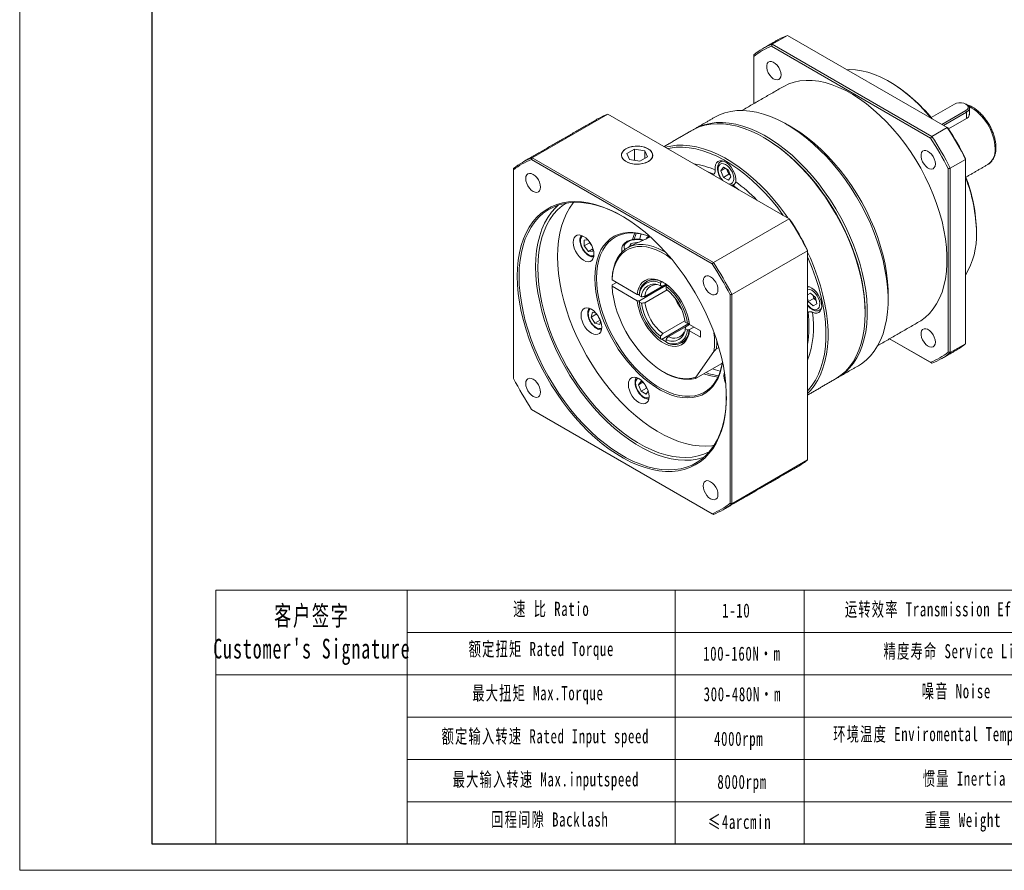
# Model space of a CAD drawing. Header units: millimetres. Extents: x -94 to 626, y -108 to 401.
# Tile 1 of 4: x -94 to 225, y -108 to 168. Entities that reach past the tile are written whole.
import ezdxf

# ---------------------------------------------------------------- set-up
doc = ezdxf.new("R2010")
doc.units = ezdxf.units.MM
doc.header["$LTSCALE"] = 10
doc.layers.get('0').update_dxf_attribs({"lineweight": 18})
doc.layers.add('7标注层', color=4, linetype='Continuous', lineweight=18)
doc.layers.add('图框_外框线', color=7, linetype='Continuous', lineweight=18)
doc.styles.add('标准', font='txt', dxfattribs={"width": 0.667})

msp = doc.modelspace()

# ---------------------------------------------------------------- linework, layer by layer
at = {"color": 7, "linetype": 'Continuous', "lineweight": 15}
for p, q in [((150.3, 160.01), (155.25, 162.87)), ((207, 132.99), (155.25, 162.87)), ((150.3, 160.01), (202.05, 130.14)), ((144.36, 156.58), (144.36, 156.02)), ((201.57, 129.6), (150.07, 159.33)), ((144.36, 156.02), (144.36, 140.77)), ((209.34, 140.62), (201.77, 136.25)), ((97.03, 137.37), (72.49, 123.21)), ((155.76, 103.47), (97.03, 137.37)), ((205.24, 134.01), (213.02, 138.5)), ((213.3, 138.01), (205.81, 133.68)), ((213.02, 138.5), (213.3, 138.01)), ((213.3, 138.01), (213.3, 135.95)), ((214.18, 139.23), (214.18, 137.1)), ((213.3, 135.95), (207.42, 132.56)), ((207, 132.99), (202.05, 130.14)), ((105.63, 125.98), (103.18, 124.57)), ((103.18, 124.57), (104.08, 122.64)), ((108.98, 125.47), (105.63, 125.98)), ((105.63, 122.4), (105.63, 125.98)), ((109.87, 123.54), (108.98, 125.47)), ((108.98, 123.02), (108.98, 125.47)), ((130.84, 88.87), (72.31, 122.66)), ((72.49, 123.21), (131.23, 89.3)), ((104.08, 122.64), (107.42, 122.12)), ((107.42, 122.12), (109.87, 123.54)), ((208, 119.84), (212.95, 122.7)), ((212.95, 122.96), (212.95, 122.7)), ((212.95, 62.94), (212.95, 122.7)), ((66.5, 119.75), (66.5, 119.31)), ((66.5, 119.31), (66.5, 51.72)), ((131.33, 117.89), (129.43, 118.67)), ((133.67, 118.95), (134.49, 120.11)), ((135.09, 119.77), (133.67, 118.95)), ((134.49, 116.85), (133.67, 118.95)), ((134.49, 120.11), (136.12, 119.17)), ((135.85, 118.92), (135.64, 119.45)), ((136.26, 117.87), (135.85, 118.92)), ((136.12, 119.17), (136.94, 117.07)), ((207.29, 60.23), (207.29, 119.69)), ((208, 119.84), (208, 60.08)), ((220.14, 121.01), (220.21, 121.05)), ((131.05, 117.73), (131.33, 117.89)), ((136.26, 117.87), (134.49, 116.85)), ((136.12, 115.91), (134.49, 116.85)), ((136.94, 117.07), (136.12, 115.91)), ((136.73, 117.59), (136.26, 117.87)), ((137.58, 114.29), (137.3, 114.13)), ((139.48, 112.87), (137.58, 114.29)), ((155.76, 103.47), (131.23, 89.3)), ((216.48, 99.35), (216.48, 98.94)), ((89.32, 96.51), (90.53, 96.62)), ((89.32, 94.63), (89.32, 96.51)), ((91.09, 95.65), (91.09, 95.94)), ((104.48, 95.43), (107.04, 95.82)), ((110.41, 97.71), (110.41, 97.46)), ((91.09, 95.65), (89.32, 94.63)), ((90.73, 92.87), (89.32, 94.63)), ((92.15, 93.68), (90.73, 92.87)), ((92.15, 92.99), (90.73, 92.87)), ((91.8, 94.77), (91.09, 95.65)), ((91.81, 94.75), (91.8, 94.77)), ((92.15, 93.95), (92.15, 92.99)), ((101.53, 93.64), (101.53, 92.56)), ((103.99, 94.36), (104.48, 95.43)), ((104.48, 94.62), (104.48, 95.43)), ((161.75, 93.1), (137.21, 78.93)), ((161.75, 93.3), (161.75, 93.1)), ((161.75, 25.27), (161.75, 93.1)), ((106.57, 78.91), (98.42, 83.62)), ((114.41, 83.03), (114.48, 83.07)), ((98.42, 81.99), (99.83, 82.8)), ((98.42, 81.58), (106.57, 76.87)), ((107.21, 76.83), (116.12, 81.97)), ((107.28, 76.87), (115.77, 81.77)), ((109.06, 78.29), (115.91, 82.25)), ((116.25, 80.41), (109.06, 76.25)), ((114.13, 82.54), (114.13, 81.7)), ((115.91, 82.25), (114.83, 81.63)), ((115.76, 82.18), (115.8, 81.79)), ((115.78, 81.6), (115.77, 81.77)), ((116.12, 81.97), (115.78, 82.17)), ((115.89, 80.68), (115.89, 81.52)), ((116.21, 82.03), (116.18, 82.01)), ((107.94, 78.12), (107.21, 78.54)), ((107.28, 76.87), (107.3, 76.68)), ((136.65, 11.22), (136.65, 78.81)), ((137.21, 78.93), (137.21, 11.1)), ((161.75, 78.79), (162.71, 79.35)), ((162.72, 79.35), (161.75, 78.79)), ((161.98, 76.61), (161.75, 77.75)), ((163.75, 77.63), (161.98, 76.61)), ((163.56, 75.21), (161.98, 76.61)), ((162.71, 79.35), (164.29, 77.95)), ((163.75, 77.63), (163.55, 78.6)), ((164.49, 76.98), (163.75, 77.63)), ((164.29, 77.95), (164.71, 75.88)), ((187.84, 79.14), (187.84, 77.1)), ((107.21, 76.5), (107.94, 76.08)), ((164.71, 75.88), (163.56, 75.21)), ((91.68, 71.57), (92.11, 73.14)), ((93.43, 72.58), (91.68, 71.57)), ((92.84, 69.57), (91.68, 71.57)), ((92.11, 73.14), (93.21, 72.85)), ((94.59, 70.58), (92.84, 69.57)), ((94.03, 71.59), (93.53, 72.44)), ((94.52, 70.73), (94.03, 71.59)), ((94.71, 70.24), (94.41, 69.14)), ((114.83, 66.25), (122.03, 70.4)), ((161.9, 73.16), (161.75, 73.07)), ((180.42, 73.22), (180.42, 72.82)), ((94.41, 69.14), (92.84, 69.57)), ((123.32, 69.5), (114.41, 64.36)), ((122.38, 68.56), (116.6, 65.23)), ((122.81, 69.54), (122.08, 69.96)), ((122.08, 67.92), (122.81, 67.5)), ((122.38, 68.56), (123.45, 69.18)), ((123.28, 69.08), (122.97, 69.3)), ((123, 69.32), (123.32, 69.09)), ((123.32, 69.11), (123.32, 69.5)), ((123.38, 69.54), (123.41, 69.56)), ((124.86, 68.35), (123.38, 67.5)), ((127.03, 67.1), (123.45, 69.17)), ((124.86, 68.35), (123.45, 67.54)), ((123.45, 67.13), (127.03, 65.06)), ((127.03, 65.06), (127.03, 67.1)), ((114.13, 65.37), (114.13, 64.52)), ((115.89, 63.5), (115.89, 64.35)), ((188.35, 64.56), (201.57, 56.93)), ((202.05, 56.65), (188.35, 64.56)), ((132.23, 61.29), (133, 61.73)), ((212.95, 62.94), (208, 60.08)), ((125.56, 52.11), (131.4, 60.42)), ((125.45, 51.64), (133.93, 56.54)), ((106.98, 49.63), (107.79, 50.79)), ((108.39, 50.44), (106.98, 49.63)), ((107.79, 47.52), (106.98, 49.63)), ((107.79, 50.79), (108.62, 50.31)), ((109.56, 48.54), (107.79, 47.52)), ((109.15, 49.59), (109.15, 49.61)), ((109.56, 48.54), (109.15, 49.59)), ((109.82, 48.39), (109.56, 48.54)), ((109.43, 46.58), (107.79, 47.52)), ((110.13, 47.58), (109.43, 46.58)), ((72.31, 41.66), (130.84, 7.87)), ((131.23, 7.65), (72.49, 41.55)), ((161.75, 25.27), (137.21, 11.1))]:
    msp.add_line(p, q, dxfattribs=at)
for p, q in [((32.06, -16.92), (32.06, -99.16)), ((118.87, -16.92), (118.87, -99.16))]:
    msp.add_line(p, q)
for points in [[(153.16, 150.08), (153.07, 150.86), (152.82, 151.68), (152.41, 152.48), (151.9, 153.2), (151.3, 153.79), (150.66, 154.21), (150.04, 154.42), (149.48, 154.41), (149.01, 154.17), (148.68, 153.74), (148.51, 153.13), (148.51, 152.39), (148.68, 151.59), (149.01, 150.77), (149.48, 150), (150.04, 149.34), (150.66, 148.83), (151.3, 148.52), (151.9, 148.42), (152.41, 148.54), (152.82, 148.88), (153.07, 149.4), (153.16, 150.08)], [(201.89, 135.95), (200.12, 138), (198.15, 140.1), (196.12, 142.05), (194.04, 143.85), (191.93, 145.49), (189.8, 146.95), (187.66, 148.23), (185.52, 149.33), (183.4, 150.23), (181.31, 150.92), (179.25, 151.42), (177.25, 151.71), (175.31, 151.78), (174.51, 151.75)], [(153.82, 146.23), (154.02, 146.34), (155.68, 147.14), (157.44, 147.73), (159.3, 148.11), (161.25, 148.28), (163.27, 148.25), (165.36, 148), (167.5, 147.55), (169.68, 146.89), (171.9, 146.03), (174.14, 144.97), (176.38, 143.72), (178.63, 142.29), (180.86, 140.67), (183.06, 138.89), (185.22, 136.95), (187.34, 134.85), (189.39, 132.62), (191.38, 130.26), (193.28, 127.78), (195.09, 125.2), (196.81, 122.54), (198.41, 119.79), (199.89, 116.99), (201.25, 114.14), (202.48, 111.26), (203.57, 108.36), (204.51, 105.46), (205.31, 102.58), (205.95, 99.72), (206.43, 96.91), (206.75, 94.15), (206.91, 91.47), (206.91, 88.88), (206.75, 86.39), (206.43, 84.01), (205.95, 81.75), (205.31, 79.63), (204.51, 77.66), (203.57, 75.85), (202.48, 74.21), (201.25, 72.75), (199.89, 71.47), (198.41, 70.38), (197.82, 70.02)], [(213.02, 138.5), (213.49, 138.88), (213.75, 139.32), (213.75, 139.79), (213.49, 140.24), (213.02, 140.62), (212.36, 140.9), (211.58, 141.04), (210.77, 141.04), (210, 140.9), (209.34, 140.62)], [(213.3, 140.46), (213.58, 140.27), (213.99, 139.84), (214.17, 139.36), (214.11, 138.86), (213.81, 138.4), (213.3, 138.01)], [(131.71, 136.36), (133.19, 137.11), (134.98, 137.77), (136.88, 138.23), (138.86, 138.48), (140.92, 138.52), (143.05, 138.35), (145.24, 137.97), (147.48, 137.38), (149.76, 136.58), (152.06, 135.58), (154.38, 134.38), (156.7, 133), (159.01, 131.42), (161.31, 129.68), (163.57, 127.76), (165.78, 125.69), (167.95, 123.47), (170.04, 121.12), (172.07, 118.64), (174.01, 116.04), (175.85, 113.35), (177.59, 110.57), (179.22, 107.72), (180.72, 104.81), (182.1, 101.86), (183.34, 98.88), (184.44, 95.88), (185.4, 92.89), (186.2, 89.91), (186.84, 86.97), (187.33, 84.06), (187.66, 81.22), (187.82, 78.45), (187.82, 75.77), (187.66, 73.2), (187.33, 70.73), (186.84, 68.39), (186.2, 66.19), (185.4, 64.14), (184.44, 62.25), (183.34, 60.52), (182.1, 58.98), (180.72, 57.62), (179.22, 56.45), (178.21, 55.81)], [(180.42, 72.82), (180.34, 75.54), (180.09, 78.35), (179.68, 81.22), (179.12, 84.15), (178.39, 87.11), (177.51, 90.1), (176.48, 93.1), (175.31, 96.09), (174, 99.05), (172.56, 101.99), (170.99, 104.87), (169.31, 107.68), (167.52, 110.42), (165.62, 113.07), (163.64, 115.6), (161.58, 118.02), (159.45, 120.31), (157.26, 122.46), (155.02, 124.45), (152.74, 126.29), (150.44, 127.95), (148.12, 129.43), (145.8, 130.72), (143.49, 131.82), (141.19, 132.72), (138.93, 133.41), (136.72, 133.9), (134.55, 134.18), (132.46, 134.24), (130.43, 134.1), (128.49, 133.74), (126.65, 133.18), (124.91, 132.41), (124.29, 132.07)], [(124.65, 132.27), (124.79, 132.36), (126.47, 133.23), (128.27, 133.9), (130.16, 134.36), (132.14, 134.61), (134.2, 134.64), (136.34, 134.47), (138.53, 134.09), (140.77, 133.5), (143.04, 132.7), (145.35, 131.7), (147.66, 130.5), (149.99, 129.12), (152.3, 127.55), (154.59, 125.8), (156.85, 123.89), (159.07, 121.81), (161.23, 119.59), (163.33, 117.24), (165.35, 114.76), (167.29, 112.16), (169.13, 109.47), (170.87, 106.69), (172.5, 103.84), (174, 100.93), (175.38, 97.98), (176.62, 95), (177.72, 92.01), (178.68, 89.01), (179.48, 86.03), (180.13, 83.09), (180.61, 80.19), (180.94, 77.34), (181.1, 74.58), (181.1, 71.9), (180.94, 69.32), (180.61, 66.85), (180.13, 64.51), (179.48, 62.31), (178.68, 60.26), (177.72, 58.37), (176.62, 56.65), (175.38, 55.1), (174, 53.74), (172.5, 52.57), (171.14, 51.74)], [(156.74, 133.03), (157.29, 132.7), (159.54, 131.27), (161.76, 129.65), (163.97, 127.87), (166.13, 125.93), (168.25, 123.83), (170.3, 121.6), (172.29, 119.24), (174.19, 116.76), (176, 114.18), (177.72, 111.52), (179.32, 108.77), (180.8, 105.97), (182.16, 103.12), (183.39, 100.24), (184.48, 97.34), (185.42, 94.44), (186.21, 91.56), (186.85, 88.7), (187.34, 85.89), (187.66, 83.13), (187.82, 80.45), (187.84, 79.14)], [(147.9, 129.56), (148.47, 129.23), (150.76, 127.76), (153.04, 126.12), (155.29, 124.31), (157.5, 122.34), (159.67, 120.21), (161.78, 117.95), (163.82, 115.55), (165.78, 113.04), (167.65, 110.43), (169.43, 107.72), (171.09, 104.93), (172.64, 102.08), (174.07, 99.18), (175.37, 96.24), (176.53, 93.29), (177.54, 90.32), (178.41, 87.37), (179.13, 84.43), (179.69, 81.54), (180.09, 78.7), (180.34, 75.92), (180.42, 73.22)], [(180.42, 73.22), (180.4, 74.56), (180.24, 77.3), (179.91, 80.11), (179.43, 82.98), (178.79, 85.9), (178, 88.84), (177.05, 91.8), (175.96, 94.77), (174.74, 97.72), (173.37, 100.64), (171.88, 103.51), (170.27, 106.33), (168.55, 109.08), (166.73, 111.75), (164.81, 114.31), (162.81, 116.76), (160.74, 119.1), (158.6, 121.29), (156.4, 123.34), (154.17, 125.23), (151.9, 126.96), (149.61, 128.52), (147.9, 129.56)], [(102.92, 126.13), (102.23, 125.64), (101.74, 125.07), (101.47, 124.45), (101.44, 123.81), (101.65, 123.19), (102.09, 122.6), (102.73, 122.09), (103.55, 121.66), (104.51, 121.35), (105.56, 121.16), (106.66, 121.11), (107.76, 121.2), (108.79, 121.42), (109.72, 121.76), (110.5, 122.21), (111.09, 122.74), (111.47, 123.34), (111.62, 123.97), (111.53, 124.61), (111.21, 125.22), (110.67, 125.77), (109.93, 126.24), (109.04, 126.62), (108.02, 126.87), (106.94, 126.99), (105.84, 126.97), (104.77, 126.82), (103.78, 126.53), (102.92, 126.13)], [(105.22, 126.87), (104.2, 126.64), (103.29, 126.29), (102.53, 125.84), (101.96, 125.3), (101.6, 124.71), (101.47, 124.08), (101.58, 123.45), (101.92, 122.85), (102.48, 122.31), (103.22, 121.85), (104.12, 121.49), (105.13, 121.25), (106.21, 121.14), (107.3, 121.17), (108.35, 121.33), (109.32, 121.62), (110.16, 122.03), (110.83, 122.53), (111.3, 123.1), (111.54, 123.71), (111.55, 124.34), (111.33, 124.96), (110.88, 125.53), (110.23, 126.04), (109.4, 126.45), (108.44, 126.75), (107.39, 126.93), (106.3, 126.97), (105.22, 126.87)], [(115.7, 126.6), (117.43, 127.01), (119.41, 127.26), (121.48, 127.3), (123.61, 127.12), (125.8, 126.74), (128.04, 126.15), (130.32, 125.35), (132.62, 124.35), (134.94, 123.16), (137.26, 121.77), (139.57, 120.2), (141.86, 118.45), (144.12, 116.54), (146.34, 114.47), (148.5, 112.25), (150.6, 109.89), (152.62, 107.41), (154.56, 104.82), (155.34, 103.71)], [(153.9, 104.54), (152.09, 106.96), (150.08, 109.42), (148.01, 111.75), (145.87, 113.94), (143.67, 115.99), (141.44, 117.89), (139.17, 119.61), (136.88, 121.17), (134.59, 122.54), (132.3, 123.72), (130.02, 124.71), (127.77, 125.5), (125.55, 126.09), (123.38, 126.47), (121.27, 126.64), (119.23, 126.6), (117.27, 126.35), (116.43, 126.17)], [(203.16, 121.22), (203.07, 121.99), (202.82, 122.81), (202.41, 123.61), (201.9, 124.34), (201.3, 124.93), (200.66, 125.34), (200.04, 125.55), (199.48, 125.54), (199.01, 125.31), (198.68, 124.87), (198.51, 124.26), (198.51, 123.53), (198.68, 122.72), (199.01, 121.91), (199.48, 121.14), (200.04, 120.48), (200.66, 119.97), (201.3, 119.65), (201.9, 119.55), (202.41, 119.67), (202.82, 120.01), (203.07, 120.54), (203.16, 121.22)], [(131.85, 119.21), (131.81, 120.12), (131.95, 120.92), (132.27, 121.56), (132.73, 122.01), (133.33, 122.24), (134.02, 122.24), (134.78, 122), (135.55, 121.56), (136.31, 120.92), (137, 120.12), (137.59, 119.2), (138.06, 118.22), (138.37, 117.22), (138.51, 116.26), (138.48, 115.38)], [(136.29, 114.71), (136.4, 114.7), (136.94, 114.79), (137.38, 115.07), (137.69, 115.54), (137.85, 116.17), (137.85, 116.91), (137.69, 117.72), (137.38, 118.55), (136.94, 119.35), (136.4, 120.06), (135.79, 120.64), (135.14, 121.06), (134.51, 121.28), (133.93, 121.3), (133.44, 121.11), (133.06, 120.73), (132.82, 120.18), (132.74, 119.49)], [(133.61, 121.94), (133.95, 122.08), (134.4, 122.14)], [(75.23, 113.67), (75.15, 114.44), (74.91, 115.25), (74.53, 116.04), (74.03, 116.77), (73.45, 117.38), (72.83, 117.84), (72.2, 118.1), (71.62, 118.16), (71.13, 118.01), (70.74, 117.65), (70.5, 117.12), (70.42, 116.45), (70.5, 115.68), (70.74, 114.87), (71.13, 114.08), (71.62, 113.35), (72.2, 112.74), (72.83, 112.28), (73.45, 112.02), (74.03, 111.96), (74.53, 112.12), (74.91, 112.47), (75.15, 113), (75.23, 113.67)], [(67.71, 84.82), (67.79, 87.47), (68.03, 90.02), (68.43, 92.44), (68.99, 94.74), (69.7, 96.9), (70.57, 98.91), (71.59, 100.75), (72.74, 102.43), (74.04, 103.93), (75.46, 105.25), (77.01, 106.38), (78.68, 107.31), (80.46, 108.03), (82.34, 108.56), (84.3, 108.88), (86.36, 108.99), (88.48, 108.9), (90.67, 108.59), (92.9, 108.08), (95.18, 107.36), (97.49, 106.45), (99.82, 105.34), (102.16, 104.03), (104.5, 102.55), (106.82, 100.88), (109.11, 99.05), (111.37, 97.05), (113.59, 94.9), (115.74, 92.61), (117.83, 90.19), (119.84, 87.66), (121.77, 85.01), (123.6, 82.27), (125.32, 79.45), (126.93, 76.57), (128.42, 73.62), (129.78, 70.64), (131.01, 67.64), (132.09, 64.62), (133.03, 61.6), (133.82, 58.61), (134.46, 55.64), (134.94, 52.72), (135.26, 49.86), (135.43, 47.07), (135.43, 44.37), (135.26, 41.77), (134.94, 39.28), (134.46, 36.92), (133.82, 34.69), (133.03, 32.61), (132.09, 30.68), (131.01, 28.91), (129.78, 27.32), (128.42, 25.91), (126.93, 24.69), (125.32, 23.66), (123.6, 22.83), (121.77, 22.21), (119.84, 21.78), (117.83, 21.57), (115.74, 21.56), (113.59, 21.76), (111.37, 22.17), (109.11, 22.78), (106.82, 23.6), (104.5, 24.61), (102.16, 25.82), (99.82, 27.22), (97.49, 28.79), (95.18, 30.55), (92.9, 32.46), (90.67, 34.54), (88.48, 36.75), (86.36, 39.11), (84.3, 41.59), (82.34, 44.18), (80.46, 46.88), (78.68, 49.66), (77.01, 52.51), (75.46, 55.43), (74.04, 58.39), (72.74, 61.39), (71.59, 64.4), (70.57, 67.42), (69.7, 70.43), (68.99, 73.41), (68.43, 76.36), (68.03, 79.25), (67.79, 82.07), (67.71, 84.82)], [(101.72, 104.29), (100.69, 104.87), (98.35, 106.03), (96.03, 106.99), (93.73, 107.75), (91.48, 108.31), (89.28, 108.65), (87.13, 108.79), (85.06, 108.71), (83.08, 108.43), (81.18, 107.93), (79.38, 107.23), (77.7, 106.32), (76.13, 105.21), (74.69, 103.91), (73.37, 102.42), (72.2, 100.76), (71.17, 98.92), (70.3, 96.91), (69.57, 94.76), (69.01, 92.46), (68.6, 90.03), (68.35, 87.48), (68.27, 84.82)], [(74.35, 87.51), (74.43, 90.14), (74.68, 92.67), (75.09, 95.07), (75.65, 97.34), (76.38, 99.47), (77.26, 101.44), (78.29, 103.25), (79.46, 104.89), (80.77, 106.34), (82.21, 107.61), (83.49, 108.5)], [(80.72, 91.19), (80.8, 93.82), (81.04, 96.34), (81.45, 98.74), (82.02, 101.01), (82.74, 103.14), (83.62, 105.11), (84.65, 106.92), (85.82, 108.56), (86, 108.77)], [(73.65, 87.92), (73.73, 90.58), (73.97, 93.13), (74.38, 95.56), (74.95, 97.86), (75.67, 100.02), (76.55, 102.02), (77.58, 103.86), (78.75, 105.53), (80.06, 107.01), (80.95, 107.85)], [(92.81, 84.21), (92.89, 86.28), (93.13, 88.24), (93.54, 90.08), (94.1, 91.78), (94.81, 93.33), (95.67, 94.71), (96.67, 95.91), (97.8, 96.93), (99.06, 97.76), (100.43, 98.38), (101.9, 98.8), (103.47, 99.02), (105.11, 99.02), (106.82, 98.81), (108.59, 98.39), (110.39, 97.77), (110.73, 97.64)], [(85.82, 95.79), (85.9, 96.61), (86.15, 97.29), (86.55, 97.79), (87.08, 98.1), (87.72, 98.19), (88.43, 98.07), (89.18, 97.73), (89.93, 97.21), (90.64, 96.51), (91.27, 95.68), (91.8, 94.76), (92.21, 93.79), (92.45, 92.83), (92.54, 91.92), (92.45, 91.1), (92.21, 90.43), (91.8, 89.92), (91.27, 89.61), (90.64, 89.52), (89.93, 89.64), (89.18, 89.98), (88.43, 90.51), (87.72, 91.2), (87.08, 92.03), (86.55, 92.95), (86.15, 93.92), (85.9, 94.88), (85.82, 95.79)], [(88.9, 97.88), (88.63, 97.66), (88.33, 97.17), (88.19, 96.53), (88.2, 95.78), (88.37, 94.97), (88.69, 94.14), (89.14, 93.35), (89.69, 92.65), (90.31, 92.08), (90.95, 91.68), (91.58, 91.47), (92.15, 91.47), (92.53, 91.6)], [(110.83, 97.54), (109.32, 98.09), (107.54, 98.55), (105.82, 98.79), (104.16, 98.83), (102.58, 98.65), (101.09, 98.26), (99.71, 97.66), (98.44, 96.86), (97.29, 95.86), (96.28, 94.67), (95.4, 93.31), (94.68, 91.77), (94.11, 90.08), (93.7, 88.24), (93.46, 86.28), (93.37, 84.21)], [(108.39, 96.45), (107.63, 96.62), (106.65, 96.7), (105.67, 96.65), (104.73, 96.47), (103.89, 96.17), (103.19, 95.77), (102.67, 95.29), (102.36, 94.75), (102.28, 94.18), (102.42, 93.61), (102.51, 93.44)], [(105, 96.77), (105.43, 97.98), (105.79, 98.8)], [(106.24, 98.75), (106.07, 98.34), (105.54, 96.8)], [(107.36, 96.82), (107.62, 97.88), (107.8, 98.49)], [(110.21, 97.78), (109.93, 97.52), (109.52, 97.11)], [(98.42, 84.03), (98.59, 85.88), (98.93, 87.6), (99.44, 89.18), (100.1, 90.6), (100.92, 91.85), (101.88, 92.91), (102.98, 93.77), (104.2, 94.43), (105.53, 94.87), (106.96, 95.1), (108.48, 95.11), (110.06, 94.9), (111.7, 94.48), (113.37, 93.84), (115.06, 92.99), (115.77, 92.58)], [(117.58, 90.49), (116, 91.6), (114.36, 92.57), (112.73, 93.34), (111.12, 93.92), (109.55, 94.3), (108.03, 94.46), (106.58, 94.42), (105.21, 94.18), (103.94, 93.72), (102.78, 93.07), (101.73, 92.22), (100.81, 91.18), (100.03, 89.97), (99.4, 88.6), (98.91, 87.07), (98.58, 85.4), (98.42, 83.62)], [(101.75, 92.78), (101.62, 93.09), (101.53, 93.66)], [(161.75, 92.6), (162.65, 90.63), (163.9, 87.65), (165, 84.66), (165.95, 81.67), (166.75, 78.69), (167.4, 75.74), (167.89, 72.84), (168.21, 70), (168.38, 67.23), (168.38, 64.55), (168.21, 61.97), (167.89, 59.51), (167.4, 57.17), (166.75, 54.97), (165.95, 52.91), (165, 51.02), (163.9, 49.3), (162.65, 47.75), (161.75, 46.82)], [(131.46, 30.02), (130.7, 29.9), (128.68, 29.76), (126.58, 29.83), (124.42, 30.1), (122.2, 30.59), (119.94, 31.29), (117.65, 32.19), (115.34, 33.28), (113.02, 34.58), (110.7, 36.06), (108.4, 37.72), (106.12, 39.55), (103.88, 41.54), (101.69, 43.69), (99.55, 45.98), (97.49, 48.4), (95.51, 50.94), (93.62, 53.58), (91.83, 56.32), (90.14, 59.13), (88.58, 62.02), (87.13, 64.95), (85.82, 67.92), (84.65, 70.91), (83.62, 73.9), (82.74, 76.89), (82.02, 79.85), (81.45, 82.78), (81.04, 85.65), (80.8, 88.46), (80.72, 91.19)], [(161.75, 47.67), (162.01, 47.95), (163.24, 49.48), (164.33, 51.18), (165.27, 53.05), (166.06, 55.08), (166.7, 57.26), (167.19, 59.57), (167.51, 62.01), (167.67, 64.56), (167.67, 67.21), (167.51, 69.95), (167.19, 72.76), (166.7, 75.63), (166.06, 78.55), (165.27, 81.5), (164.33, 84.46), (163.24, 87.42), (162.01, 90.37), (161.75, 90.94)], [(128.14, 26.11), (127.91, 26.03), (126.01, 25.53), (124.03, 25.25), (121.96, 25.17), (119.81, 25.31), (117.61, 25.65), (115.36, 26.21), (113.07, 26.97), (110.74, 27.93), (108.4, 29.09), (106.06, 30.44), (103.72, 31.98), (101.4, 33.7), (99.11, 35.59), (96.85, 37.63), (94.65, 39.83), (92.51, 42.17), (90.44, 44.64), (88.45, 47.22), (86.55, 49.9), (84.76, 52.68), (83.07, 55.54), (81.5, 58.45), (80.06, 61.42), (78.75, 64.42), (77.58, 67.44), (76.55, 70.47), (75.67, 73.49), (74.95, 76.48), (74.38, 79.43), (73.97, 82.33), (73.73, 85.17), (73.65, 87.92)], [(129.98, 27.98), (129.86, 27.92), (128.12, 27.15), (126.28, 26.58), (124.34, 26.23), (122.32, 26.08), (120.22, 26.15), (118.05, 26.43), (115.84, 26.92), (113.58, 27.61), (111.28, 28.51), (108.97, 29.61), (106.65, 30.9), (104.33, 32.38), (102.03, 34.04), (99.75, 35.87), (97.51, 37.87), (95.32, 40.01), (93.19, 42.3), (91.13, 44.72), (89.15, 47.26), (87.25, 49.91), (85.46, 52.64), (83.78, 55.46), (82.21, 58.34), (80.77, 61.27), (79.46, 64.24), (78.29, 67.23), (77.26, 70.23), (76.38, 73.22), (75.65, 76.18), (75.09, 79.11), (74.68, 81.98), (74.43, 84.79), (74.35, 87.51)], [(68.27, 84.82), (68.35, 82.06), (68.6, 79.23), (69.01, 76.33), (69.57, 73.38), (70.3, 70.38), (71.17, 67.37), (72.2, 64.34), (73.37, 61.32), (74.69, 58.32), (76.13, 55.35), (77.7, 52.43), (79.38, 49.58), (81.18, 46.8), (83.08, 44.12), (85.06, 41.53), (87.13, 39.07), (89.28, 36.73), (91.48, 34.53), (93.73, 32.49), (96.03, 30.6), (98.35, 28.88), (100.69, 27.34), (103.03, 25.99), (105.37, 24.83), (107.69, 23.86), (109.98, 23.1), (112.24, 22.55), (114.44, 22.2), (116.58, 22.07), (118.65, 22.14), (120.64, 22.43), (122.54, 22.93), (124.33, 23.63), (126.02, 24.54), (127.59, 25.64), (129.03, 26.94), (130.34, 28.43), (131.51, 30.1), (132.54, 31.94), (133.42, 33.94), (134.15, 36.1), (134.71, 38.4), (135.12, 40.83), (135.36, 43.38), (135.45, 45.88)], [(134.19, 57.01), (133.88, 55.23), (133.4, 53.46), (132.76, 51.83), (131.97, 50.37), (131.04, 49.07), (129.97, 47.96), (128.78, 47.04), (127.46, 46.31), (126.04, 45.79), (124.52, 45.47), (122.91, 45.37), (121.23, 45.47), (119.49, 45.78), (117.71, 46.3), (115.89, 47.02), (114.06, 47.94), (112.22, 49.05), (110.39, 50.34), (108.59, 51.8), (106.82, 53.42), (105.11, 55.19), (103.47, 57.09), (101.9, 59.1), (100.43, 61.23), (99.06, 63.43), (97.8, 65.71), (96.67, 68.04), (95.67, 70.4), (94.81, 72.77), (94.1, 75.14), (93.54, 77.49), (93.13, 79.79), (92.89, 82.04), (92.81, 84.21)], [(93.37, 84.21), (93.46, 82.04), (93.7, 79.79), (94.11, 77.48), (94.68, 75.13), (95.4, 72.76), (96.28, 70.38), (97.29, 68.03), (98.44, 65.7), (99.71, 63.43), (101.09, 61.23), (102.58, 59.13), (104.16, 57.12), (105.82, 55.25), (107.54, 53.5), (109.32, 51.92), (111.13, 50.49), (112.96, 49.24), (114.8, 48.18), (116.63, 47.31), (118.44, 46.65), (120.22, 46.19), (121.94, 45.94), (123.6, 45.91), (125.18, 46.08), (126.66, 46.47), (128.05, 47.07), (129.32, 47.87), (130.47, 48.87), (131.48, 50.06), (132.35, 51.43), (133.08, 52.96), (133.65, 54.66), (134.06, 56.49), (134.16, 57.14)], [(106.57, 78.91), (106.78, 80.14), (107.14, 81.23), (107.66, 82.16), (108.32, 82.91), (109.12, 83.47), (110.02, 83.83), (111.03, 83.97), (112.11, 83.9), (113.25, 83.62), (114.42, 83.14), (115.6, 82.45), (116.78, 81.59), (117.91, 80.55), (119, 79.37), (120, 78.07), (120.91, 76.66), (121.7, 75.19), (122.36, 73.67), (122.88, 72.15), (123.24, 70.63), (123.45, 69.17)], [(132.73, 80.48), (132.65, 81.24), (132.41, 82.05), (132.03, 82.85), (131.53, 83.58), (130.95, 84.19), (130.33, 84.64), (129.7, 84.91), (129.12, 84.97), (128.63, 84.81), (128.24, 84.46), (128, 83.93), (127.92, 83.25), (128, 82.49), (128.24, 81.68), (128.63, 80.89), (129.12, 80.16), (129.7, 79.54), (130.33, 79.09), (130.95, 78.83), (131.53, 78.77), (132.03, 78.92), (132.41, 79.28), (132.65, 79.81), (132.73, 80.48)], [(98.42, 81.58), (98.59, 79.57), (98.93, 77.49), (99.42, 75.37), (100.08, 73.22), (100.88, 71.07), (101.83, 68.94), (102.91, 66.86), (104.11, 64.83), (105.42, 62.89), (106.83, 61.05), (108.31, 59.33), (109.87, 57.74), (111.48, 56.31), (113.12, 55.05), (114.78, 53.97), (116.45, 53.08), (118.1, 52.38), (119.71, 51.9), (121.29, 51.63), (122.79, 51.57), (124.22, 51.73), (125.56, 52.11)], [(116.18, 82.01), (117.38, 81.06), (117.6, 80.86)], [(161.75, 81.34), (162.15, 81.41), (162.24, 81.42)], [(162.47, 80.52), (161.88, 80.59), (161.75, 80.57)], [(161.75, 75.59), (162.22, 75.05), (162.84, 74.51), (163.49, 74.15), (164.11, 73.98), (164.67, 74.02), (165.13, 74.27), (165.47, 74.7), (165.66, 75.3), (165.69, 76.02), (165.57, 76.82), (165.29, 77.65), (164.87, 78.46), (164.35, 79.19), (163.75, 79.8), (163.11, 80.26), (162.47, 80.52)], [(161.77, 81.52), (162.35, 81.38), (163.12, 81), (163.89, 80.42), (164.61, 79.67), (165.24, 78.79), (165.75, 77.83), (166.12, 76.83), (166.32, 75.85), (166.34, 74.94), (166.19, 74.15), (165.86, 73.52), (165.39, 73.09), (164.78, 72.88), (164.08, 72.9), (163.33, 73.15)], [(123.45, 67.13), (123.24, 65.9), (122.88, 64.81), (122.36, 63.88), (121.7, 63.13), (120.91, 62.57), (120, 62.21), (119, 62.07), (117.91, 62.14), (116.78, 62.42), (115.6, 62.9), (114.42, 63.59), (113.25, 64.45), (112.11, 65.49), (111.03, 66.67), (110.02, 67.97), (109.12, 69.38), (108.32, 70.85), (107.66, 72.37), (107.14, 73.89), (106.78, 75.41), (106.57, 76.87)], [(88.35, 72.19), (88.43, 73), (88.68, 73.68), (89.08, 74.18), (89.61, 74.49), (90.25, 74.58), (90.96, 74.46), (91.7, 74.13), (92.45, 73.6), (93.16, 72.9), (93.8, 72.07), (94.33, 71.15), (94.73, 70.18), (94.98, 69.22), (95.06, 68.31), (94.98, 67.49), (94.73, 66.82), (94.33, 66.31), (93.8, 66.01), (93.16, 65.91), (92.45, 66.03), (91.7, 66.37), (90.96, 66.9), (90.25, 67.59), (89.61, 68.42), (89.08, 69.34), (88.68, 70.31), (88.43, 71.27), (88.35, 72.19)], [(91.43, 74.27), (91.11, 74), (90.83, 73.49), (90.7, 72.84), (90.74, 72.08), (90.93, 71.26), (91.27, 70.43), (91.73, 69.65), (92.29, 68.96), (92.91, 68.41), (93.55, 68.03), (94.18, 67.85), (94.74, 67.87), (95.05, 67.99)], [(123.09, 71.34), (123.15, 71.05), (123.38, 69.54)], [(170.79, 51.53), (170.99, 51.65), (172.56, 52.72), (174, 53.99), (175.31, 55.44), (176.48, 57.08), (177.51, 58.89), (178.39, 60.86), (179.12, 62.99), (179.68, 65.26), (180.09, 67.66), (180.34, 70.19), (180.42, 72.82)], [(203.16, 63.48), (203.07, 64.25), (202.82, 65.07), (202.41, 65.87), (201.9, 66.6), (201.3, 67.19), (200.66, 67.61), (200.04, 67.81), (199.48, 67.8), (199.01, 67.57), (198.68, 67.13), (198.51, 66.53), (198.51, 65.79), (198.68, 64.99), (199.01, 64.17), (199.48, 63.4), (200.04, 62.74), (200.66, 62.23), (201.3, 61.91), (201.9, 61.81), (202.41, 61.94), (202.82, 62.27), (203.07, 62.8), (203.16, 63.48)], [(114.36, 64.49), (115.36, 63.83), (115.89, 63.55)], [(132.33, 63.9), (132.33, 63.19), (132.23, 61.29)], [(133.46, 54.04), (131.95, 54.44), (130.92, 54.8)], [(75.23, 47.27), (75.15, 48.04), (74.91, 48.85), (74.53, 49.64), (74.03, 50.37), (73.45, 50.98), (72.83, 51.44), (72.2, 51.7), (71.62, 51.76), (71.13, 51.61), (70.74, 51.25), (70.5, 50.72), (70.42, 50.05), (70.5, 49.28), (70.74, 48.48), (71.13, 47.68), (71.62, 46.95), (72.2, 46.34), (72.83, 45.89), (73.45, 45.62), (74.03, 45.56), (74.53, 45.72), (74.91, 46.07), (75.15, 46.6), (75.23, 47.27)], [(103.7, 49.72), (103.78, 50.54), (104.03, 51.21), (104.43, 51.72), (104.96, 52.03), (105.6, 52.12), (106.31, 52), (107.05, 51.66), (107.8, 51.13), (108.51, 50.44), (109.15, 49.61), (109.68, 48.69), (110.08, 47.72), (110.33, 46.76), (110.41, 45.85), (110.33, 45.03), (110.08, 44.35), (109.68, 43.85), (109.15, 43.54), (108.51, 43.45), (107.8, 43.57), (107.05, 43.91), (106.31, 44.43), (105.6, 45.13), (104.96, 45.96), (104.43, 46.88), (104.03, 47.85), (103.78, 48.81), (103.7, 49.72)], [(106.78, 51.81), (106.42, 51.48), (106.16, 50.95), (106.05, 50.28), (106.1, 49.51), (106.31, 48.69), (106.67, 47.87), (107.15, 47.1), (107.72, 46.42), (108.34, 45.89), (108.98, 45.54), (109.6, 45.38), (110.16, 45.43), (110.4, 45.53)], [(134.66, 52.49), (134.74, 53.31), (134.82, 53.58)], [(132.73, 14.08), (132.65, 14.85), (132.41, 15.65), (132.03, 16.45), (131.53, 17.18), (130.95, 17.79), (130.33, 18.24), (129.7, 18.51), (129.12, 18.57), (128.63, 18.41), (128.24, 18.06), (128, 17.53), (127.92, 16.86), (128, 16.09), (128.24, 15.28), (128.63, 14.49), (129.12, 13.76), (129.7, 13.15), (130.33, 12.69), (130.95, 12.43), (131.53, 12.37), (132.03, 12.52), (132.41, 12.88), (132.65, 13.41), (132.73, 14.08)]]:
    msp.add_lwpolyline(points, dxfattribs=at)
for centre, radius, start, end in [((161.88, 144.51), 19.52, 109.8546, 119.9764), ((156.9, 141.71), 19.45, 109.8425, 130.1683), ((156.71, 141.23), 19.28, 110.1462, 129.8646), ((162.06, 103.82), 51.27, 38.5744, 58.8917), ((104.81, 116.97), 21.83, 110.8803, 119.9821), ((205.98, 125.48), 16.52, 2.1181, 61.4549), ((123.31, 77.81), 100.25, 26.6001, 33.3999), ((124.15, 78.3), 99.4, 26.7024, 33.2976), ((118.49, 75.03), 99.4, 26.7024, 33.2976), ((118.36, 74.95), 100.25, 26.6001, 33.3999), ((217.06, 125.51), 5.46, 305.2604, 6.0518), ((80.25, 102.86), 21.78, 110.8716, 129.1392), ((80.1, 102.47), 21.64, 111.0918, 128.9189), ((121.41, 96.32), 25.16, 65.4839, 81.7698), ((138.4, 119.78), 5.67, 182.9148, 223.955), ((138.55, 119.98), 2.9, 191.3043, 201.4535), ((138.92, 120.1), 3.29, 200.9905, 227.6881), ((107.93, 72.98), 52.26, 44.3263, 54.232), ((165.89, 98.5), 50.6, 0.9658, 21.5674), ((164, 97.83), 52.49, 1.2179, 21.1851), ((61.56, 42.16), 112.39, 26.9465, 33.0535), ((62.24, 42.55), 111.71, 27.0205, 32.9795), ((191.2, 98.09), 25.29, 329.278, 1.9244), ((94.45, 96.9), 3.4, 200.9241, 218.7481), ((37.13, 28.06), 111.71, 27.0205, 32.9795), ((37.03, 28), 112.39, 26.9465, 33.0535), ((111.97, 78.93), 4.76, 59.2477, 180.7631), ((111.8, 78.58), 4.59, 59.5448, 180.466), ((111.99, 78.06), 5.64, 55.4476, 114.8898), ((112.07, 78.12), 4.13, 60.0426, 179.9682), ((112.8, 78.36), 3.74, 88.3349, 180.9907), ((105.38, 67.46), 17.55, 6.7986, 53.2014), ((106.18, 67.92), 16.03, 7.3033, 52.6967), ((133.89, 83.92), 16.26, 202.3325, 217.6621), ((166.77, 79.37), 3.3, 193.5215, 226.4729), ((124.64, 78.58), 17.55, 186.7986, 233.2014), ((123.84, 78.12), 16.03, 187.3033, 232.6967), ((124.07, 78.25), 15.14, 187.5838, 232.4162), ((164.91, 75.19), 1.56, 300.6919, 330.7137), ((96.94, 73.28), 3.37, 200.9016, 210.0729), ((96.95, 73.27), 3.37, 209.9271, 219.0931), ((126.47, 68.43), 35.74, 350.7388, 7.6002), ((132.75, 68.38), 30.94, 339.5757, 8.8746), ((117.96, 67.92), 4.13, 240.0426, 359.9682), ((118.22, 67.46), 4.59, 239.5448, 0.466), ((118.61, 67.43), 4.76, 239.2477, 0.7631), ((118.12, 67.67), 5.32, 304.1499, 358.554), ((118.5, 68.55), 3.82, 240.285, 330.3941), ((109.28, 63.55), 22.34, 351.9368, 7.6066), ((200.36, 77.85), 19.51, 300.0156, 310.1587), ((194.93, 75.03), 19.28, 290.1462, 309.8646), ((195.45, 74.95), 19.45, 289.8425, 310.1683), ((166.02, 102.47), 111.71, 207.0205, 212.9795), ((122.92, 65.42), 14, 237.3132, 280.3713), ((134.2, 68.79), 16.71, 248.8067, 264.9121), ((135.01, 69.8), 17.37, 249.0513, 263.057), ((141.14, 52.66), 6.49, 181.5113, 204.9539), ((112.33, 50.83), 3.41, 201.2611, 219.0613), ((147.98, 42.2), 21.82, 300.0106, 309.1322), ((123.06, 28.06), 21.64, 291.0918, 308.9189), ((123.47, 27.99), 21.78, 290.8716, 309.1392)]:
    msp.add_arc(centre, radius, start, end, dxfattribs=at)
for points in [[(152.13, 161.42), (147.18, 158.56)], [(150.07, 159.33), (150.3, 160.01)], [(188.55, 147.72), (188.2, 147.93)], [(153.82, 146.23), (140.49, 138.53)], [(213.3, 140.46), (213.02, 140.62)], [(93.9, 135.89), (69.36, 121.72)], [(131.71, 136.36), (125, 132.48)], [(156.74, 133.03), (154.97, 134.05)], [(124.29, 132.07), (115.25, 126.85)], [(207.23, 132.86), (207, 132.99)], [(147.9, 129.56), (147.54, 129.76)], [(201.57, 129.6), (202.05, 130.14)], [(102.95, 126.11), (102.92, 126.1)], [(110.13, 126.1), (110.1, 126.11)], [(72.49, 123.21), (72.31, 122.66)], [(134.1, 122.22), (133.62, 121.95)], [(208, 119.84), (207.29, 119.69)], [(213.02, 116.9), (220.21, 121.05)], [(155.76, 103.47), (155.94, 103.36)], [(103.89, 94.31), (103.37, 94.01)], [(131.23, 89.3), (130.84, 88.87)], [(98.42, 83.62), (98.42, 84.03)], [(109.61, 83.18), (109.54, 83.14)], [(114.41, 83.03), (114.13, 82.54)], [(98.42, 81.99), (98.42, 81.58)], [(115.77, 81.77), (115.76, 82.18)], [(115.89, 81.52), (116.18, 82.01)], [(161.93, 81.49), (161.75, 81.39)], [(107.28, 78.91), (106.57, 78.91)], [(106.57, 76.87), (107.28, 76.87)], [(107.21, 78.54), (107.21, 78.87)], [(107.21, 76.83), (107.21, 76.5)], [(137.21, 78.93), (136.65, 78.81)], [(165.7, 73.85), (166.18, 74.13)], [(123.38, 69.54), (122.81, 69.54)], [(122.81, 67.5), (123.38, 67.5)], [(123.45, 67.54), (123.45, 67.13)], [(184.48, 62.32), (197.82, 70.02)], [(114.13, 64.52), (114.41, 64.36)], [(116.18, 63.34), (115.89, 63.5)], [(121.04, 63.22), (121.11, 63.27)], [(132.23, 61.29), (131.4, 60.42)], [(205.17, 58.1), (210.12, 60.96)], [(208, 60.08), (207.29, 60.23)], [(133.93, 56.54), (134.19, 56.81)], [(171.49, 51.93), (178.21, 55.81)], [(202.05, 56.65), (201.57, 56.93)], [(115.01, 53.83), (115.36, 53.63)], [(125.56, 52.11), (125.45, 51.64)], [(161.75, 46.31), (170.79, 51.53)], [(72.31, 41.66), (72.49, 41.55)], [(134.36, 9.13), (158.89, 23.3)], [(137.21, 11.1), (136.65, 11.22)], [(130.84, 7.87), (131.23, 7.65)]]:
    msp.add_open_spline(points, degree=1, dxfattribs=at)
for points, knots in [([(220.12, 121.01), (220.14, 121.01), (220.45, 121.14), (220.96, 121.57), (221.61, 122.27), (222.12, 123.13), (222.5, 124.12), (222.73, 125.25), (222.8, 126.29), (222.76, 127.38), (222.63, 128.51), (222.32, 129.89), (221.87, 131.27), (221.29, 132.64), (220.6, 133.98), (219.79, 135.25), (218.89, 136.43), (217.92, 137.51), (216.88, 138.47), (215.8, 139.28), (214.68, 139.91), (213.84, 140.3), (213.38, 140.41), (213.29, 140.43)], [0, 0, 0, 0, 0.078889, 1.288733, 2.49329, 3.711035, 4.956811, 6.232542, 7.55478, 8.251814, 9.561068, 10.868038, 12.172173, 13.473844, 14.774088, 16.074195, 17.375326, 18.678693, 19.985745, 21.297772, 22.615479, 23.937952, 24.252235, 24.252235, 24.252235, 24.252235]), ([(214.16, 137.35), (214.14, 137.14), (214.1, 136.7), (213.72, 136.22), (213.39, 136.01), (213.3, 135.95)], [0, 0, 0, 0, 0.667842, 1.415571, 1.72456, 1.72456, 1.72456, 1.72456]), ([(133.62, 121.92), (133.5, 121.84), (133.19, 121.66), (132.86, 121.19), (132.63, 120.57), (132.56, 120.06), (132.56, 119.63), (132.58, 119.18), (132.72, 118.45), (133.03, 117.59), (133.45, 116.76), (133.82, 116.27), (133.99, 116.03)], [0, 0, 0, 0, 0.528797, 1.25978, 2.004774, 2.79115, 2.89182, 3.335709, 4.161211, 4.984059, 5.804592, 6.597871, 6.597871, 6.597871, 6.597871]), ([(131.33, 117.89), (131.41, 117.95), (131.56, 118.06), (131.72, 118.33), (131.83, 118.65), (131.87, 118.96), (131.86, 119.14), (131.85, 119.21)], [0, 0, 0, 0, 0.310278, 0.620493, 0.937251, 1.260407, 1.484337, 1.484337, 1.484337, 1.484337]), ([(138.48, 115.38), (138.48, 115.37), (138.46, 115.28), (138.39, 115.09), (138.21, 114.82), (137.97, 114.57), (137.75, 114.39), (137.62, 114.32), (137.58, 114.29)], [0, 0, 0, 0, 0.047525, 0.352489, 0.660304, 0.975319, 1.290691, 1.454155, 1.454155, 1.454155, 1.454155]), ([(136.91, 114.35), (137.04, 114.35), (137.36, 114.35), (137.63, 114.48), (137.79, 114.56)], [0, 0, 0, 0, 0.3976222, 0.9179389, 0.9179389, 0.9179389, 0.9179389]), ([(88.39, 98.01), (88.31, 97.88), (88.12, 97.55), (87.99, 96.91), (87.98, 96.13), (88.12, 95.29), (88.42, 94.42), (88.84, 93.58), (89.37, 92.81), (89.99, 92.14), (90.67, 91.6), (91.39, 91.23), (91.97, 91.06), (92.29, 91.09), (92.37, 91.1)], [0, 0, 0, 0, 0.561, 1.337091, 2.15187, 2.985833, 3.819453, 4.65057, 5.481859, 6.316501, 7.15831, 8.011039, 8.871146, 9.171386, 9.171386, 9.171386, 9.171386]), ([(108.59, 96.55), (108.36, 96.61), (107.83, 96.76), (106.91, 96.85), (105.89, 96.84), (104.89, 96.69), (103.96, 96.43), (103.12, 96.04), (102.44, 95.55), (101.94, 94.99), (101.63, 94.37), (101.49, 93.91), (101.53, 93.67), (101.53, 93.67)], [0, 0, 0, 0, 0.654894, 1.554845, 2.453514, 3.354154, 4.25963, 5.173979, 6.099611, 6.932701, 7.726641, 8.580389, 8.598224, 8.598224, 8.598224, 8.598224]), ([(103.89, 94.3), (103.99, 94.36), (104.55, 94.7), (105.79, 95.28), (107.61, 96.07), (109.31, 96.84), (110.18, 97.33), (110.58, 97.55)], [0, 0, 0, 0, 0.443725, 2.516992, 4.238329, 5.968646, 7.433841, 7.433841, 7.433841, 7.433841]), ([(114.83, 81.63), (114.73, 81.64), (114.49, 81.66), (114.26, 81.68), (114.13, 81.7)], [0, 0, 0, 0, 0.3159689, 0.7102853, 0.7102853, 0.7102853, 0.7102853]), ([(107.94, 78.12), (108.15, 78.15), (108.52, 78.21), (108.89, 78.27), (109.06, 78.29)], [0, 0, 0, 0, 0.628242, 1.131658, 1.131658, 1.131658, 1.131658]), ([(90.91, 74.41), (90.89, 74.39), (90.75, 74.21), (90.61, 73.75), (90.49, 73.05), (90.54, 72.24), (90.74, 71.38), (91.08, 70.51), (91.54, 69.69), (92.1, 68.95), (92.74, 68.32), (93.44, 67.84), (94.14, 67.55), (94.64, 67.44), (94.87, 67.47), (94.9, 67.48)], [0, 0, 0, 0, 0.071707, 0.824124, 1.615306, 2.439999, 3.275456, 4.108673, 4.940055, 5.772894, 6.610125, 7.456019, 8.313315, 9.075682, 9.171029, 9.171029, 9.171029, 9.171029]), ([(109.06, 76.25), (108.89, 76.23), (108.52, 76.17), (108.15, 76.11), (107.94, 76.08)], [0, 0, 0, 0, 0.503416, 1.131658, 1.131658, 1.131658, 1.131658]), ([(161.75, 75.42), (161.88, 75.26), (162.2, 74.85), (162.79, 74.33), (163.5, 73.88), (164.2, 73.63), (164.86, 73.58), (165.37, 73.66), (165.61, 73.83), (165.69, 73.88)], [0, 0, 0, 0, 0.528336, 1.31694, 2.114621, 2.922767, 3.628874, 4.304078, 4.62765, 4.62765, 4.62765, 4.62765]), ([(163.33, 73.15), (163.27, 73.17), (163.13, 73.23), (162.85, 73.29), (162.51, 73.32), (162.17, 73.28), (161.99, 73.2), (161.9, 73.16)], [0, 0, 0, 0, 0.205612, 0.513571, 0.82816, 1.147727, 1.467433, 1.467433, 1.467433, 1.467433]), ([(122.08, 67.92), (122.14, 68.04), (122.23, 68.25), (122.33, 68.47), (122.38, 68.56)], [0, 0, 0, 0, 0.3942775, 0.7102151, 0.7102151, 0.7102151, 0.7102151]), ([(114.13, 65.37), (114.26, 65.53), (114.49, 65.82), (114.73, 66.12), (114.83, 66.25)], [0, 0, 0, 0, 0.628236, 1.131646, 1.131646, 1.131646, 1.131646]), ([(116.6, 65.23), (116.5, 65.1), (116.26, 64.8), (116.03, 64.51), (115.89, 64.35)], [0, 0, 0, 0, 0.50341, 1.131646, 1.131646, 1.131646, 1.131646]), ([(106.26, 51.94), (106.18, 51.8), (105.99, 51.47), (105.86, 50.83), (105.85, 50.05), (106, 49.2), (106.3, 48.34), (106.72, 47.5), (107.25, 46.73), (107.87, 46.06), (108.55, 45.52), (109.27, 45.16), (109.85, 44.99), (110.17, 45.02), (110.25, 45.03)], [0, 0, 0, 0, 0.570183, 1.346807, 2.161985, 2.996067, 3.829669, 4.660785, 5.492117, 6.326838, 7.16878, 8.021674, 8.881744, 9.171275, 9.171275, 9.171275, 9.171275])]:
    msp.add_open_spline(points, degree=3, knots=knots, dxfattribs=at)
at = {"layer": '7标注层', "color": 0}
msp.add_line((-29.97, -16.92), (-29.97, -99.14), dxfattribs=at)
at = {"layer": '图框_外框线'}
for p, q in [((-29.97, -16.92), (617.38, -16.92)), ((160.69, -16.92), (160.69, -99.14)), ((32.06, -30.64), (395.89, -30.64)), ((-29.97, -44.36), (617.38, -44.36)), ((32.06, -58.08), (617.38, -58.08)), ((32.06, -71.8), (617.38, -71.8)), ((32.06, -85.52), (617.38, -85.52))]:
    msp.add_line(p, q, dxfattribs=at)
at = {"layer": '图框_外框线', "color": 3}
msp.add_lwpolyline([(-93.53, -107.71), (625.94, -107.71), (625.94, 401.06), (-93.53, 401.06)], close=True, dxfattribs=at)
at = {"layer": '图框_外框线', "color": 3, "lineweight": 25}
msp.add_lwpolyline([(-50.7, -99.14), (617.38, -99.14), (617.38, 392.49), (-50.7, 392.49)], close=True, dxfattribs=at)

# ---------------------------------------------------------------- texts
at = {"layer": '图框_外框线', "color": 1, "attachment_point": 2, "style": '标准'}
for s, insert, char_height, width in [("\\T1.1;客户签字\\PCustomer's Signature", (1.15, -22), 6.4024, 79.646), ('\\T1.1;速 比 Ratio', (78.72, -20.69), 4.5731, 37.3665), ('{\\T1.10000;1-10}', (138.65, -21.22), 4.5731, 19.4439), ('\\T1.1;运转效率 Transmission Efficiency', (209.95, -20.83), 4.5731, 77.7134), ('\\T1.1;额定扭矩 Rated Torque', (75.5, -33.7), 4.5731, 81.1944), ('\\T1.1;精度寿命 Service Life', (209.95, -34.42), 4.5731, 60.9995), ('\\T1.1;100-160N·m', (140.47, -35.2), 4.5731, 37.8774), ('\\T1.1;最大扭矩 Max.Torque', (74.38, -48), 4.5731, 53.9811), ('\\T1.1;噪音 Noise', (209.95, -47.36), 4.5731, 40.3529), ('\\T1.1;300-480N·m', (140.63, -48.34), 4.5731, 45.4817), ('\\T1.1;环境温度 Enviromental Temperature', (207.33, -61.28), 4.5731, 77.058), ('\\T1.1;额定输入转速 Rated Input speed', (76.79, -61.97), 4.5731, 71.7675), ('\\T1.1;4000rpm', (139.44, -62.8), 4.5731, 31.5106), ('\\T1.1;最大输入转速 Max.inputspeed ', (76.95, -75.94), 4.5731, 72.1821), ('\\T1.1;惯量 Inertia', (212.57, -75.69), 4.5731, 41.3147), ('\\T1.1;8000rpm', (140.53, -76.76), 4.5731, 99.9948), ('\\T1.1;回程间隙 Backlash', (78.24, -88.95), 4.5731, 58.5283), ('\\T1.1;重量 Weight', (212.08, -89.11), 4.5731, 35.5596), ('\\T1.1;≤4arcmin ', (139.7, -89.71), 4.5731, 35.1786)]:
    msp.add_mtext(s, dxfattribs=dict(at, insert=insert, char_height=char_height, width=width))

doc.saveas('drawing.dxf')
